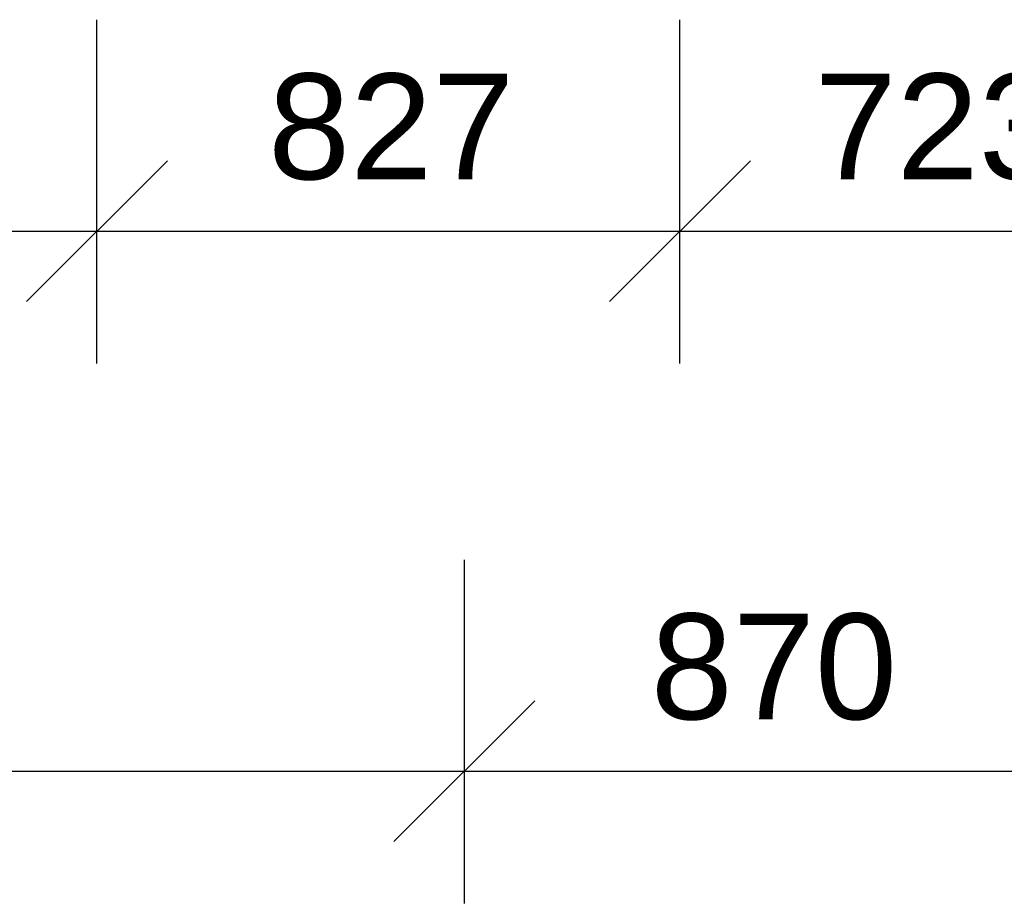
# Model space of a CAD drawing. Extents: x -12025 to 39812, y -28775 to 12.
# Tile 62 of 90: x 30496 to 31893, y -23689 to -22435. Entities that reach past the tile are written whole.
import ezdxf

# ---------------------------------------------------------------- set-up
doc = ezdxf.new("R2010")
doc.units = 0
doc.header["$MEASUREMENT"] = 0
doc.layers.add('OÚ Dukovany půdorys kóty 1NP', color=7, linetype='Continuous')
doc.styles.add('Arial', font='txt')

msp = doc.modelspace()

# ---------------------------------------------------------------- linework, layer by layer
at = {"layer": 'OÚ Dukovany půdorys kóty 1NP', "color": 1, "linetype": 'Continuous'}
for p, q in [((30605.9, -22922.7), (30605.9, -22435.2)), ((31433, -22922.7), (31433, -22435.2)), ((31433, -22922.7), (31433, -22435.2)), ((30705.9, -22635.2), (30505.9, -22835.2)), ((30705.9, -22635.2), (30505.9, -22835.2)), ((31533, -22635.2), (31333, -22835.2)), ((31533, -22635.2), (31333, -22835.2)), ((29556, -22735.2), (30605.9, -22735.2)), ((29556, -22735.2), (30605.9, -22735.2)), ((30605.9, -22735.2), (31433, -22735.2)), ((30605.9, -22735.2), (31433, -22735.2)), ((31433, -22735.2), (32156.3, -22735.2)), ((31127.2, -23688.7), (31127.2, -23201.2)), ((31227.2, -23401.2), (31027.2, -23601.2)), ((31227.2, -23401.2), (31027.2, -23601.2)), ((25002.5, -23501.2), (31127.2, -23501.2)), ((31127.2, -23501.2), (31997.2, -23501.2))]:
    msp.add_line(p, q, dxfattribs=at)

# ---------------------------------------------------------------- texts
at = {"layer": 'OÚ Dukovany půdorys kóty 1NP', "color": 1, "linetype": 'Continuous', "style": 'Arial'}
for s, p in [('827', (30848.7, -22661.6)), ('723', (31623.9, -22661.6)), ('870', (31391.5, -23427.6))]:
    msp.add_text(s, height=150, dxfattribs=at).set_placement(p)

doc.saveas('drawing.dxf')
